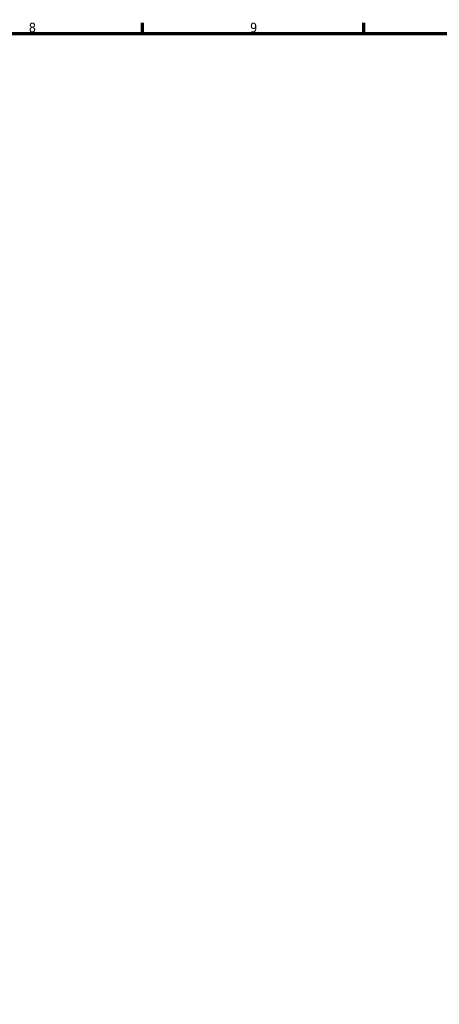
# Model space of a CAD drawing. Header units: millimetres. Extents: x 0 to 926, y 0 to 950.
# Tile 8 of 16: x 522 to 655, y 267 to 578. Entities that reach past the tile are written whole.
import ezdxf

# ---------------------------------------------------------------- set-up
doc = ezdxf.new("R2010")
doc.units = ezdxf.units.MM
doc.layers.add('Border (ANSI)', color=7, linetype='Continuous', lineweight=70)
doc.styles.add('Note Text (ANSI)', font='tahoma.ttf')

# ---------------------------------------------------------------- blocks, each defined once
blk = doc.blocks.new('Borders Default Border')
at = {"layer": 'Border (ANSI)'}
for p, q in [((560.67, 574), (560.67, 577.45)), ((630.75, 574), (630.75, 577.45))]:
    blk.add_line(p, q, dxfattribs=at)
at = {"layer": 'Border (ANSI)', "flags": 128}
blk.add_lwpolyline([(20, 20), (20, 574), (821, 574), (821, 20), (20, 20)], dxfattribs=at)
at = {"layer": 'Border (ANSI)', "char_height": 3.05, "attachment_point": 7, "style": 'Note Text (ANSI)'}
for s, insert in [('8', (524.63, 574.33)), ('9', (594.7, 574.34))]:
    blk.add_mtext(s, dxfattribs=dict(at, insert=insert))

msp = doc.modelspace()

# ---------------------------------------------------------------- block references
msp.add_blockref('Borders Default Border', (0, 0))

doc.saveas('drawing.dxf')
